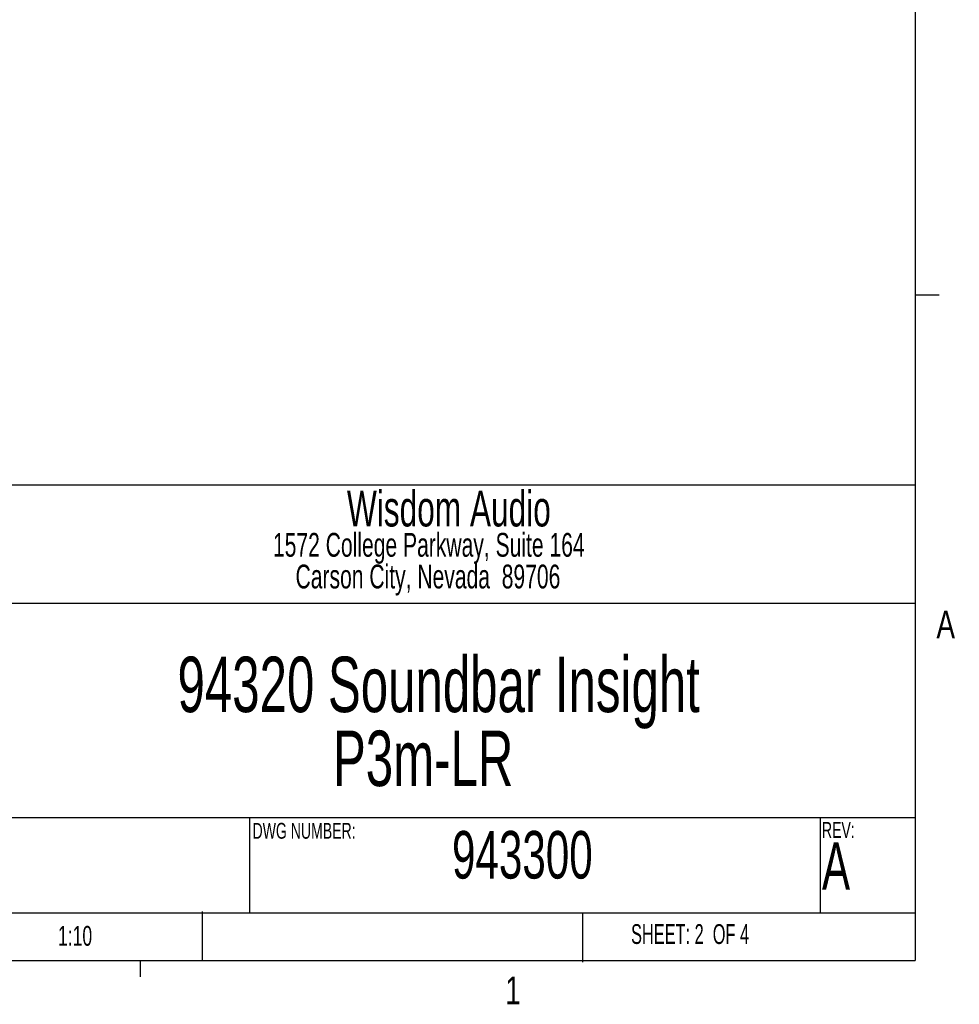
# Paper-space layout 'P3m-LR' of a CAD drawing. Header units: inches. Extents: x 0.3 to 33.8, y 0.2 to 21.7.
# Tile 48 of 59: x 28.8 to 33.8, y 0.2 to 5.4. Entities that reach past the tile are written whole.
import ezdxf

# ---------------------------------------------------------------- set-up
doc = ezdxf.new("R2010")
doc.units = ezdxf.units.IN
doc.header["$MEASUREMENT"] = 0
doc.layers.add('BORDERS', color=7, linetype='Continuous')
doc.styles.add('SLDTEXTSTYLE0', font='TXT', dxfattribs={"width": 0.75})
doc.styles.add('SLDTEXTSTYLE3', font='TXT', dxfattribs={"width": 0.663})
doc.styles.add('SLDTEXTSTYLE4', font='TXT', dxfattribs={"width": 0.616429})

# ---------------------------------------------------------------- blocks, each defined once
blk = doc.blocks.new('SW_NOTE_0_21')
at = {"layer": 'BORDERS', "color": 0, "attachment_point": 2, "style": 'SLDTEXTSTYLE3'}
for s, insert, char_height in [('94320 Soundbar Insight', (1.9961, 0.376), 0.291667), ('P3m-LR', (1.9146, -0.0129), 0.29167)]:
    blk.add_mtext(s, dxfattribs=dict(at, insert=insert, char_height=char_height))
blk = doc.blocks.new('SW_NOTE_0_23')
at = {"layer": 'BORDERS', "color": 0, "char_height": 0.125, "attachment_point": 2, "style": 'SLDTEXTSTYLE3'}
for s, insert in [('1572 College Parkway, Suite 164', (1.1934, 0.1611)), ('Carson City, Nevada  89706', (1.1889, -0.0055))]:
    blk.add_mtext(s, dxfattribs=dict(at, insert=insert))

psp = doc.layouts.new('P3m-LR')

# ---------------------------------------------------------------- linework, layer by layer
at = {"layer": 'BORDERS', "lineweight": 25}
for p, q in [((33.52288, 21.4106), (33.52288, 0.4106)), ((33.52288, 2.9106), (22.5761, 2.9106)), ((0.52288, 0.4106), (33.52288, 0.4106))]:
    psp.add_line(p, q, dxfattribs=at)
at = {"layer": 'BORDERS'}
for p, q in [((33.52288, 3.9106), (33.64788, 3.9106)), ((28.40288, 2.2906), (33.52264, 2.2906)), ((33.52284, 1.1606), (26.40288, 1.1606)), ((30.02288, 1.1606), (30.02288, 0.6606)), ((33.02288, 1.1606), (33.02288, 0.6606)), ((33.52284, 0.6606), (28.40288, 0.6606)), ((29.77288, 0.6687), (29.77288, 0.41036)), ((31.77288, 0.6606), (31.77288, 0.40227)), ((29.44788, 0.4106), (29.44788, 0.3258))]:
    psp.add_line(p, q, dxfattribs=at)

# ---------------------------------------------------------------- block references
at = {"layer": 'BORDERS', "color": 250}
psp.add_blockref('SW_NOTE_0_23', (29.77165, 2.49798), dxfattribs=at)
at = {"layer": 'BORDERS'}
psp.add_blockref('SW_NOTE_0_21', (29.02088, 1.63261), dxfattribs=at)

# ---------------------------------------------------------------- texts
at = {"layer": 'BORDERS', "color": 250, "insert": (31.0706, 2.88067), "char_height": 0.1875, "attachment_point": 2, "style": 'SLDTEXTSTYLE3'}
psp.add_mtext('Wisdom Audio', dxfattribs=at)
at = {"layer": 'BORDERS', "color": 7, "char_height": 0.14583, "attachment_point": 1, "style": 'SLDTEXTSTYLE0'}
for s, insert in [('A', (33.63405, 2.25112)), ('1', (31.36684, 0.32667))]:
    psp.add_mtext(s, dxfattribs=dict(at, insert=insert))
at = {"layer": 'BORDERS'}
for s, insert, char_height, attachment_point, style in [('REV:', (33.03202, 1.13903), 0.083333, 1, 'SLDTEXTSTYLE3'), ('DWG NUMBER:', (30.03834, 1.13468), 0.0833333, 1, 'SLDTEXTSTYLE3'), ('943300', (31.45696, 1.09202), 0.25, 2, 'SLDTEXTSTYLE3'), ('A', (33.03202, 1.0331), 0.25, 1, 'SLDTEXTSTYLE3'), ('1:10', (29.01549, 0.593), 0.104167, 1, 'SLDTEXTSTYLE3'), ('SHEET: 2  OF 4', (32.02852, 0.60232), 0.1041667, 1, 'SLDTEXTSTYLE4')]:
    psp.add_mtext(s, dxfattribs=dict(at, insert=insert, char_height=char_height, attachment_point=attachment_point, style=style))

doc.saveas('drawing.dxf')
